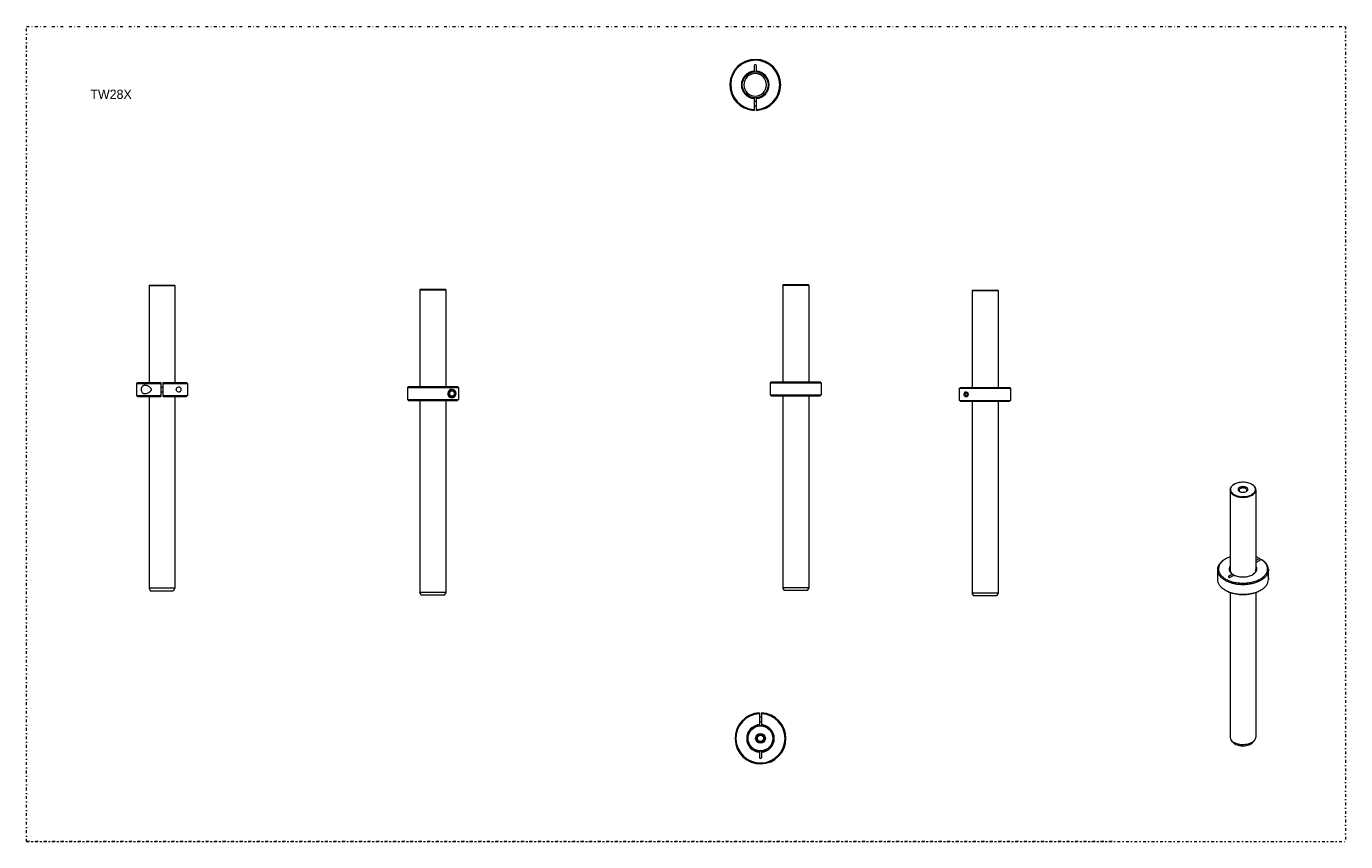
# Model space of a CAD drawing. Header units: millimetres. Extents: x -48 to 1376, y 1108 to 1988.
import ezdxf

# ---------------------------------------------------------------- set-up
doc = ezdxf.new("R2010")
doc.units = ezdxf.units.MM
doc.header["$MEASUREMENT"] = 0
doc.linetypes.add('DASHEDDOT', pattern=[9.2, 3, -3, 0.2, -3])
doc.layers.add('Default', color=7, linetype='Continuous', true_color=0xffffff)
doc.layers.add('sichtbar', color=7, linetype='Continuous', true_color=0xffffff)
doc.styles.add('VX Simplex Roman', font='txt', dxfattribs={"height": 0.2})

msp = doc.modelspace()

# ---------------------------------------------------------------- linework, layer by layer
at = {"layer": 'Default', "color": 7, "linetype": 'DASHEDDOT', "lineweight": 5, "true_color": 0xffffff}
for p, q in [((-48.2, 1987.6), (1375.6, 1987.6)), ((-48.2, 1108.3), (-48.2, 1987.6)), ((1375.6, 1987.6), (1375.6, 1108.3)), ((-48.2, 1108.3), (1375.6, 1108.3)), ((1123.7, 1108.3), (-48.2, 1108.3))]:
    msp.add_line(p, q, dxfattribs=at)
at = {"layer": 'sichtbar', "color": 1, "linetype": 'Continuous', "lineweight": 5, "true_color": 0xff0000}
for p, q in [((737.2, 1945.2), (737.2, 1939.4)), ((737.2, 1939.4), (737.2, 1938.4)), ((739.7, 1939.4), (739.7, 1945.3)), ((739.7, 1938.4), (739.7, 1939.4)), ((737.2, 1910.6), (737.2, 1909.6)), ((737.2, 1909.6), (737.2, 1898)), ((739.7, 1909.6), (739.7, 1910.6)), ((739.7, 1898), (739.7, 1909.6)), ((739.7, 1906.5), (737.2, 1906.5)), ((739.7, 1901.5), (737.2, 1901.5)), ((737.2, 1898), (737.2, 1897)), ((739.7, 1897), (739.7, 1898)), ((768.2, 1708.6), (768.7, 1709.1)), ((768.7, 1709.1), (795.6, 1709.1)), ((795.6, 1709.1), (796.1, 1708.6)), ((84.7, 1708.5), (84.2, 1708)), ((84.2, 1708), (112.1, 1708)), ((84.2, 1708), (84.2, 1603.5)), ((84.7, 1708.5), (111.6, 1708.5)), ((112.1, 1708), (111.6, 1708.5)), ((112.1, 1708), (112.1, 1603.5)), ((376.6, 1703.6), (377.1, 1704.1)), ((376.6, 1703.6), (376.6, 1599.1)), ((376.6, 1703.6), (390.6, 1703.6)), ((377.1, 1704.1), (390.6, 1704.1)), ((390.6, 1704.1), (404, 1704.1)), ((390.6, 1703.6), (404.5, 1703.6)), ((404.5, 1703.6), (404, 1704.1)), ((404.5, 1703.6), (404.5, 1599.1)), ((768.2, 1708.6), (768.2, 1604.1)), ((768.2, 1708.6), (796.1, 1708.6)), ((796.1, 1708.6), (796.1, 1604.1)), ((972.6, 1702.7), (973.1, 1703.2)), ((972.6, 1702.7), (972.6, 1598.2)), ((972.6, 1702.7), (1000.5, 1702.7)), ((973.1, 1703.2), (1000, 1703.2)), ((1000.5, 1702.7), (1000, 1703.2)), ((1000.5, 1702.7), (1000.5, 1598.2)), ((71.6, 1603.5), (70.6, 1602.5)), ((70.6, 1602.5), (70.6, 1589.5)), ((70.6, 1602.5), (96.9, 1602.5)), ((71.6, 1603.5), (96.9, 1603.5)), ((96.9, 1603.5), (96.9, 1602.5)), ((96.9, 1602.5), (96.9, 1589.5)), ((96.9, 1598.5), (99.4, 1598.5)), ((99.4, 1603.5), (124.6, 1603.5)), ((99.4, 1602.5), (99.4, 1603.5)), ((99.4, 1589.5), (99.4, 1602.5)), ((99.4, 1602.5), (125.6, 1602.5)), ((125.6, 1602.5), (124.6, 1603.5)), ((125.6, 1602.5), (125.6, 1589.5)), ((363.1, 1598.1), (364.1, 1599.1)), ((363.1, 1598.1), (363.1, 1585.1)), ((363.1, 1598.1), (390.6, 1598.1)), ((364.1, 1599.1), (390.6, 1599.1)), ((390.6, 1599.1), (417.1, 1599.1)), ((390.6, 1598.1), (418.1, 1598.1)), ((417.1, 1599.1), (418.1, 1598.1)), ((418.1, 1598.1), (418.1, 1585.1)), ((754.6, 1603.1), (755.6, 1604.1)), ((754.6, 1603.1), (754.6, 1590.1)), ((754.6, 1603.1), (809.6, 1603.1)), ((755.6, 1604.1), (808.6, 1604.1)), ((808.6, 1604.1), (809.6, 1603.1)), ((809.6, 1603.1), (809.6, 1590.1)), ((959, 1597.2), (960, 1598.2)), ((959, 1584.2), (959, 1597.2)), ((959, 1597.2), (1014, 1597.2)), ((960, 1598.2), (1013, 1598.2)), ((1014, 1597.2), (1013, 1598.2)), ((1014, 1597.2), (1014, 1584.2)), ((70.6, 1589.5), (96.9, 1589.5)), ((71.6, 1588.5), (70.6, 1589.5)), ((71.6, 1588.5), (96.9, 1588.5)), ((84.2, 1588.5), (84.2, 1381.5)), ((96.9, 1593.5), (99.4, 1593.5)), ((96.9, 1589.5), (96.9, 1588.5)), ((99.4, 1589.5), (125.6, 1589.5)), ((99.4, 1588.5), (99.4, 1589.5)), ((99.4, 1588.5), (124.6, 1588.5)), ((112.1, 1588.5), (112.1, 1381.5)), ((125.6, 1589.5), (124.6, 1588.5)), ((363.1, 1585.1), (364.1, 1584.1)), ((363.1, 1585.1), (390.6, 1585.1)), ((364.1, 1584.1), (390.6, 1584.1)), ((376.6, 1584.1), (376.6, 1377.1)), ((390.6, 1585.1), (418.1, 1585.1)), ((390.6, 1584.1), (417.1, 1584.1)), ((404.5, 1584.1), (404.5, 1377.1)), ((409.6, 1594.2), (408.1, 1591.6)), ((408.1, 1591.6), (409.6, 1589)), ((412.6, 1594.2), (409.6, 1594.2)), ((409.6, 1589), (412.6, 1589)), ((414.1, 1591.6), (412.6, 1594.2)), ((412.6, 1589), (414.1, 1591.6)), ((418.1, 1585.1), (417.1, 1584.1)), ((754.6, 1590.1), (755.6, 1589.1)), ((754.6, 1590.1), (809.6, 1590.1)), ((755.6, 1589.1), (808.6, 1589.1)), ((768.2, 1589.1), (768.2, 1382.1)), ((796.1, 1589.1), (796.1, 1382.1)), ((808.6, 1589.1), (809.6, 1590.1)), ((959, 1584.2), (1014, 1584.2)), ((960, 1583.2), (959, 1584.2)), ((960, 1583.2), (1013, 1583.2)), ((972.6, 1583.2), (972.6, 1376.2)), ((1000.5, 1583.2), (1000.5, 1376.2)), ((1014, 1584.2), (1013, 1583.2)), ((1250.9, 1487.7), (1250.9, 1401.6)), ((1255, 1493.4), (1255.3, 1493.6)), ((1274.7, 1493.4), (1274.3, 1493.6)), ((1278.8, 1487.7), (1278.8, 1401.6)), ((1245.4, 1412.8), (1246.1, 1413.2)), ((1282.7, 1413.7), (1278.8, 1411.4)), ((1278.8, 1409.4), (1284.4, 1412.7)), ((1283.4, 1413.3), (1282.7, 1413.7)), ((1283.4, 1412.1), (1283.4, 1413.3)), ((1284.4, 1412.7), (1285.1, 1412.3)), ((1237.3, 1401.6), (1237.3, 1390.9)), ((1253.4, 1396.8), (1249.3, 1394.4)), ((1251, 1393.4), (1255.2, 1395.8)), ((1254.1, 1396.4), (1253.4, 1396.8)), ((1254.1, 1395.2), (1254.1, 1396.4)), ((1292.3, 1401.6), (1292.3, 1399.8)), ((112.1, 1381.5), (84.2, 1381.5)), ((84.2, 1381.5), (85.9, 1378.5)), ((112.1, 1381.5), (110.3, 1378.5)), ((769.9, 1379.1), (768.2, 1382.1)), ((796.1, 1382.1), (768.2, 1382.1)), ((796.1, 1382.1), (794.3, 1379.1)), ((1249.3, 1394.4), (1249.3, 1393.6)), ((1292.3, 1392.7), (1292.3, 1390.9)), ((110.3, 1378.5), (85.9, 1378.5)), ((378.4, 1374.1), (376.6, 1377.1)), ((390.6, 1377.1), (376.6, 1377.1)), ((390.6, 1374.1), (378.4, 1374.1)), ((404.5, 1377.1), (390.6, 1377.1)), ((402.8, 1374.1), (390.6, 1374.1)), ((404.5, 1377.1), (402.8, 1374.1)), ((794.3, 1379.1), (769.9, 1379.1)), ((974.3, 1373.2), (972.6, 1376.2)), ((1000.5, 1376.2), (972.6, 1376.2)), ((998.7, 1373.2), (974.3, 1373.2)), ((1000.5, 1376.2), (998.7, 1373.2)), ((1245.4, 1379.7), (1246.1, 1379.3)), ((1250.9, 1377.1), (1250.9, 1221.1)), ((1278.8, 1377.1), (1278.8, 1221.1)), ((1283.6, 1379.3), (1284.3, 1379.7)), ((742.9, 1247), (742.9, 1246)), ((742.9, 1246), (742.9, 1234.5)), ((745.4, 1242.5), (742.9, 1242.5)), ((745.4, 1246), (745.4, 1247)), ((745.4, 1234.5), (745.4, 1246)), ((745.4, 1237.5), (742.9, 1237.5)), ((742.9, 1234.5), (742.9, 1233.5)), ((745.4, 1233.5), (745.4, 1234.5)), ((1253.7, 1215.8), (1252.1, 1217.8)), ((1277.6, 1217.8), (1276, 1215.8)), ((742.9, 1205.7), (742.9, 1204.7)), ((742.9, 1204.7), (742.9, 1198.8)), ((745.4, 1204.7), (745.4, 1205.7)), ((745.4, 1198.8), (745.4, 1204.7))]:
    msp.add_line(p, q, dxfattribs=at)
for centre, radius in [((738.4, 1924.5), 13.9), ((411.1, 1591.6), 4), ((411.1, 1591.6), 3.5), ((966, 1590.7), 1.5), ((744.1, 1219.6), 13.9), ((744.1, 1219.6), 13.4), ((744.1, 1219.6), 5.25), ((744.1, 1219.6), 4.25), ((744.1, 1219.6), 3.4)]:
    msp.add_circle(centre, radius, dxfattribs=at)
for centre, radius, start, end in [((738.4, 1924.5), 27.5, 0, 267.3947), ((738.4, 1924.5), 26.5, 0, 267.2964), ((738.4, 1924.5), 14.9, 94.7962, 265.2038), ((738.4, 1924.5), 12.2, 0.0001, 179.9999), ((738.4, 1945), 1.28, 12.4132, 168.0452), ((738.4, 1924.5), 14.9, 274.7962, 85.2038), ((738.4, 1924.5), 12.2, 180, 360), ((738.4, 1924.5), 26.5, 272.7036, 0), ((738.4, 1924.5), 27.5, 272.6053, 0), ((81.8, 1596), 6.09, 161.2347, 180.0732), ((81.7, 1596), 6.01, 180.0732, 199.061), ((79.8, 1596.6), 3.96, 137.8116, 161.2347), ((79.4, 1597), 3.44, 124.6575, 137.8116), ((79.4, 1597), 3.39, 111.4026, 124.6575), ((79.5, 1596.6), 3.81, 99.9048, 111.4026), ((79.8, 1595.4), 5.12, 89.9884, 99.9048), ((79.8, 1594.2), 6.23, 80.182, 89.9884), ((79.3, 1591.5), 9.04, 72.0467, 80.182), ((78.9, 1590.3), 10.3, 64.8907, 72.0467), ((79.1, 1590.7), 9.8, 57.5452, 64.8907), ((79.9, 1592), 8.27, 48.1156, 57.5452), ((82.5, 1594.9), 4.45, 35.2517, 48.1156), ((83.6, 1595.6), 3.14, 19.4628, 35.2517), ((83.6, 1596.3), 3.14, 324.628, 340.4872), ((84.6, 1596), 2.08, 0, 19.4628), ((84.6, 1596), 2.08, 340.4872, 0), ((114.9, 1596), 1.69, 164.1127, 180), ((115, 1596), 1.73, 180, 213.0237), ((115.2, 1595.9), 1.97, 149.4394, 164.1127), ((115.6, 1595.7), 2.39, 136.264, 149.4394), ((116.2, 1596.8), 3.17, 213.0237, 237.2728), ((116.3, 1594.9), 3.46, 125.3162, 136.264), ((116.6, 1594.5), 3.95, 108.1806, 125.3162), ((116.5, 1595), 3.52, 90.0245, 108.1806), ((116.5, 1595.7), 2.73, 69.0857, 90.0245), ((116.7, 1596.2), 2.2, 45.7285, 69.0857), ((116.6, 1596.2), 2.27, 21.5811, 45.7285), ((116.5, 1595.8), 2.35, 314.4429, 338.2893), ((116, 1596), 2.88, 0.1759, 21.5811), ((116.1, 1596), 2.78, 338.2893, 0.1759), ((411.1, 1591.6), 4.5, 0, 179.4853), ((79.8, 1595.3), 3.92, 199.061, 222.6209), ((79.4, 1594.9), 3.39, 222.6209, 235.7817), ((79.4, 1595), 3.48, 235.7817, 248.7576), ((79.5, 1595.3), 3.79, 248.7576, 260.1921), ((79.8, 1596.6), 5.13, 260.1921, 270.012), ((79.8, 1597.7), 6.23, 270.012, 279.4752), ((79.3, 1600.3), 8.88, 279.4752, 287.399), ((79, 1601.5), 10.2, 287.399, 294.5455), ((79, 1601.5), 10.1, 294.5455, 301.7235), ((79.9, 1600.1), 8.42, 301.7235, 311.3949), ((82.4, 1597.1), 4.51, 311.3949, 324.628), ((116.6, 1597.5), 4.06, 237.2728, 252.9689), ((116.5, 1596.9), 3.47, 252.9689, 269.9713), ((116.5, 1596.2), 2.77, 269.9713, 290.7654), ((116.7, 1595.7), 2.14, 290.7654, 314.4429), ((411.1, 1591.6), 4.5, 179.4892, 359.9962), ((966, 1590.7), 2.5, 359.3432, 179.9254), ((966, 1590.7), 2.5, 180, 359.2678), ((1264, 1477), 18.8, 103.7878, 111.2875), ((1264.6, 1474.9), 20.9, 96.7028, 103.7878), ((1264.8, 1472.6), 23.3, 89.9906, 96.7028), ((1264.8, 1472.6), 23.3, 83.2723, 89.9906), ((1265.1, 1475), 20.9, 76.1792, 83.2723), ((1265.6, 1477), 18.8, 68.6937, 76.1792), ((1255.5, 1487.7), 4.66, 161.6479, 180), ((1255.5, 1487.7), 4.65, 180, 192.188), ((1256.1, 1487.8), 5.22, 192.188, 203.6919), ((1256.8, 1487.3), 5.97, 145.4441, 161.6479), ((1256.6, 1488.1), 5.83, 203.6919, 214.5447), ((1256, 1488.1), 4.63, 157.6069, 174.61), ((1255.8, 1488.1), 4.45, 174.61, 190.9149), ((1256.5, 1488.2), 5.09, 190.9149, 206.1464), ((1257.4, 1487.5), 6.11, 142.8268, 157.6069), ((1258.2, 1489.1), 7.69, 214.5447, 223.9935), ((1258, 1486.4), 7.45, 131.268, 145.4441), ((1257.3, 1488.6), 6.02, 206.1464, 220.9176), ((1258.5, 1486.7), 7.54, 130.2202, 142.8268), ((1259.1, 1490), 9.01, 223.9935, 232.7054), ((1259.7, 1490.7), 9.15, 220.9176, 232.8874), ((1260.8, 1483.2), 11.8, 120.0005, 131.268), ((1261.1, 1483.7), 11.5, 120.0005, 130.2202), ((1261.1, 1492.6), 12.3, 232.7054, 240.1646), ((1261, 1492.5), 11.4, 232.8874, 243.0593), ((1262.1, 1494.3), 14.2, 240.1646, 247.1525), ((1262.3, 1481.5), 13.9, 111.2875, 120.0005), ((1263.3, 1497), 16.5, 243.0593, 251.5247), ((1263.7, 1498.1), 18.3, 247.1525, 253.3172), ((1264.2, 1499.5), 19.1, 251.5247, 259.869), ((1261.6, 1488.1), 1.97, 150.4218, 174.9652), ((1261.4, 1488.1), 1.79, 174.9652, 200.7204), ((1261.8, 1488.2), 2.24, 200.7204, 223.4312), ((1262.2, 1487.7), 2.66, 129.1963, 150.4218), ((1263.2, 1489.6), 4.19, 223.4312, 239.9995), ((1263.7, 1485.8), 5.11, 113.9302, 129.1963), ((1262.3, 1487.2), 1.74, 148.4136, 163.3892), ((1262, 1487.3), 1.42, 163.3892, 180), ((1262, 1487.3), 1.45, 180, 211.2407), ((1262.6, 1487), 2.12, 134.355, 148.4136), ((1263.1, 1487.9), 2.67, 211.2407, 234.1263), ((1263.4, 1486.2), 3.27, 123.055, 134.355), ((1264.1, 1491.2), 6, 239.9995, 256.5585), ((1264.4, 1484.3), 6.84, 100.7761, 113.9302), ((1263.9, 1485.5), 4.07, 113.0281, 123.055), ((1264.5, 1483.9), 5.77, 104.6114, 113.0281), ((1264.8, 1494.1), 9.06, 256.5585, 270.0147), ((1264.8, 1482), 9.12, 89.39, 100.7761), ((1264.7, 1483.2), 6.55, 96.7, 104.6114), ((1264.8, 1482.4), 7.38, 89.2499, 96.7), ((1264.8, 1494.1), 9.06, 270.0147, 283.4575), ((1264.8, 1482.1), 9.04, 77.9284, 89.39), ((1264.8, 1482.4), 7.33, 81.7618, 89.2499), ((1265, 1483.4), 6.33, 73.7033, 81.7618), ((1265.3, 1484.5), 6.56, 64.4736, 77.9284), ((1265.2, 1484.2), 5.52, 65.1034, 73.7033), ((1265.5, 1491.2), 6, 283.4575, 299.9998), ((1265, 1501.7), 21.4, 275.0242, 282.9087), ((1265.9, 1485.7), 3.82, 54.7701, 65.1034), ((1266.6, 1486.6), 2.71, 31.7121, 54.7701), ((1266.1, 1486.1), 4.86, 49.0427, 64.4736), ((1266.6, 1487.9), 2.67, 305.8737, 328.7593), ((1266.4, 1489.6), 4.22, 299.9998, 315.8529), ((1267.6, 1487.3), 1.45, 0, 31.7121), ((1267.6, 1487.3), 1.45, 328.7593, 0), ((1267.6, 1487.8), 2.55, 27.6898, 49.0427), ((1267.8, 1488.3), 2.3, 315.8529, 337.369), ((1265.5, 1499.5), 19.1, 282.9087, 290.7877), ((1268.2, 1488.1), 1.92, 2.8759, 27.6898), ((1268.3, 1488.1), 1.82, 337.369, 2.8759), ((1266, 1498), 18.2, 286.7504, 292.9568), ((1267.3, 1494.7), 14, 290.7877, 299.9998), ((1267.4, 1481.5), 13.9, 59.9995, 68.6937), ((1267.6, 1494.3), 14.2, 292.9568, 299.9998), ((1268.7, 1483.8), 11.3, 48.68, 59.9995), ((1268.7, 1492.4), 11.3, 299.9998, 311.4875), ((1268.8, 1483.2), 11.7, 48.3499, 59.9995), ((1268.8, 1492.2), 11.8, 299.9998, 311.2672), ((1271.4, 1486.9), 7.16, 34.4247, 48.68), ((1271.5, 1489.3), 7.11, 311.4875, 325.9994), ((1271.8, 1486.5), 7.32, 33.5899, 48.3499), ((1271.7, 1488.9), 7.45, 311.2672, 325.4431), ((1272.6, 1487.7), 5.75, 18.4346, 34.4247), ((1272.6, 1488.5), 5.7, 325.9994, 342.138), ((1272.9, 1488.1), 5.97, 325.4431, 341.6473), ((1273, 1487.3), 5.89, 17.7805, 33.5899), ((1273.8, 1488.1), 4.5, 0.3435, 18.4346), ((1273.8, 1488.1), 4.49, 342.138, 0.3435), ((1274.1, 1487.7), 4.66, 341.6473, 0), ((1274.1, 1487.7), 4.66, 0, 17.7805), ((1264.5, 1500.9), 21.3, 253.3172, 264.7452), ((1264.8, 1503.2), 22.9, 259.869, 267.4937), ((1264.8, 1504), 24.4, 264.7452, 275.4188), ((1264.8, 1503.8), 23.4, 267.4937, 275.0242), ((1264.9, 1502.8), 23.1, 275.4188, 280.8914), ((1265.5, 1499.9), 20.2, 280.8914, 286.7504), ((1251.3, 1399.1), 14.6, 131.3904, 145.7529), ((1252.4, 1399.5), 14.8, 130.262, 142.9302), ((1257, 1392.7), 23.2, 120.0005, 131.3904), ((1257.4, 1393.6), 22.6, 120.0005, 130.262), ((1259.3, 1390.3), 26.4, 114.5749, 120.0005), ((1261.8, 1384.9), 32.3, 109.67, 114.5749), ((1267.8, 1384.6), 32.6, 66.4652, 70.33), ((1269.7, 1388.9), 27.9, 62.2881, 66.4652), ((1273.3, 1395.1), 20.8, 46.2434, 57.6018), ((1273.5, 1393.9), 21.7, 46.615, 57.6912), ((1278.4, 1400.5), 13.4, 32.0604, 46.2434), ((1278.8, 1399.5), 14.1, 32.8464, 46.615), ((1246.5, 1401.6), 9.19, 161.8312, 180), ((1246.5, 1401.6), 9.17, 180, 192.0254), ((1247.6, 1401.8), 10.3, 192.0254, 203.3925), ((1248.9, 1400.8), 11.7, 145.7529, 161.8312), ((1248.6, 1402.2), 11.4, 203.3925, 214.1394), ((1247.1, 1402.4), 8.76, 174.3445, 190.7515), ((1247.5, 1402.3), 9.13, 157.5479, 174.3445), ((1248.3, 1402.6), 10, 190.7515, 206.0877), ((1250.1, 1401.2), 12, 142.9302, 157.5479), ((1251.6, 1404.2), 15, 214.1394, 223.5209), ((1250, 1403.4), 11.8, 206.0877, 220.7402), ((1254.6, 1407.4), 17.9, 220.7402, 232.6399), ((1254.9, 1402.4), 5.01, 169.7688, 182.4336), ((1255, 1402.4), 5.14, 182.4336, 194.9443), ((1255.2, 1402.3), 5.29, 157.4021, 169.7688), ((1255.4, 1402.5), 5.55, 194.9443, 206.9421), ((1256.3, 1401.8), 6.53, 146.2776, 157.4021), ((1256.8, 1403.2), 7.06, 206.9421, 217.5693), ((1255.5, 1401.6), 4.66, 180, 195.9206), ((1256.5, 1401.8), 5.64, 195.9206, 210.3872), ((1257.7, 1403.9), 8.26, 217.5693, 227.3474), ((1257.4, 1402.4), 6.75, 210.3872, 224.1645), ((1259.8, 1406.2), 11.4, 227.3474, 235.6629), ((1260, 1404.8), 10.3, 224.1645, 235.3362), ((1262.7, 1411.3), 17.2, 243.9895, 251.6675), ((1267.7, 1409.6), 15.4, 291.7357, 300.0005), ((1269.1, 1405.6), 11.2, 301.7801, 312.7561), ((1268.9, 1407.5), 13, 300.0005, 308.2968), ((1271.8, 1402.7), 7.25, 312.7561, 326.4035), ((1271.2, 1404.6), 9.21, 308.2968, 318.1501), ((1273, 1401.9), 5.89, 326.4035, 342.2157), ((1272.3, 1403.6), 7.74, 318.1501, 329.0231), ((1274.1, 1401.6), 4.66, 342.2157, 0), ((1273.4, 1401.9), 6.49, 21.7695, 33.7224), ((1274, 1402.6), 5.81, 329.0231, 341.5747), ((1274.6, 1402.3), 5.22, 8.4325, 21.7695), ((1274.5, 1402.4), 5.26, 341.5747, 354.8172), ((1274.8, 1402.4), 4.98, 354.8172, 8.4325), ((1277.8, 1404.8), 14.2, 311.1621, 325.1785), ((1278.4, 1404), 14.6, 311.3896, 325.7519), ((1280, 1403.2), 11.5, 325.1785, 340.7573), ((1280.5, 1401.8), 10.9, 16.1406, 32.0604), ((1280.7, 1402.3), 11.7, 325.7519, 341.8306), ((1280.9, 1400.9), 11.5, 17.344, 32.8464), ((1282.4, 1402.4), 8.92, 340.7573, 358.4254), ((1282.5, 1402.4), 8.81, 358.4254, 16.1406), ((1283.1, 1401.6), 9.19, 0, 17.344), ((1283.1, 1401.6), 9.19, 341.8306, 0), ((2159.3, 1325.5), 870.1, 175.2424, 175.3901), ((1310.6, 1393.9), 18.6, 175.3901, 176.3992), ((1249.4, 1401.2), 42.9, 355.2424, 357.0628), ((1277.4, 1399.8), 15, 357.0628, 0.1467), ((1246.5, 1390.9), 9.19, 180, 198.0063), ((1248.9, 1391.7), 11.7, 198.0063, 213.9725), ((1251.2, 1393.3), 14.5, 213.9725, 228.501), ((1253.4, 1406), 17.5, 223.5209, 232.186), ((1257, 1399.8), 23.1, 228.501, 239.9995), ((1257.3, 1411), 23.8, 232.186, 239.6164), ((1257.2, 1410.9), 22.3, 232.6399, 242.9064), ((1259.2, 1414.3), 27.7, 239.6164, 246.9325), ((1261.8, 1419.8), 32.3, 242.9064, 251.4364), ((1262.5, 1421.9), 36, 246.9325, 253.349), ((1249.7, 1393.9), 0.705, 131.589, 152.8057), ((1249.5, 1394), 0.432, 152.8057, 180), ((1249.5, 1394), 0.455, 180, 221.6365), ((1250, 1394.5), 1.15, 221.6365, 247.4967), ((1250.3, 1395.2), 1.93, 247.4967, 269.1122), ((1250.3, 1395.3), 2.01, 269.1122, 290.2561), ((1263.5, 1424.7), 37.6, 251.4364, 259.7032), ((1263.6, 1425.6), 39.8, 253.349, 259.1291), ((1264.7, 1431.2), 45.6, 259.1291, 264.5333), ((1264.8, 1432.1), 45, 259.7032, 267.2542), ((1264.3, 1415.9), 22.1, 251.6675, 258.4447), ((1264.7, 1417.8), 24.1, 258.4447, 265.0463), ((1264.8, 1432.9), 47.2, 264.5333, 270.134), ((1264.8, 1419.7), 26, 265.0463, 271.4006), ((1264.8, 1433.2), 46.2, 267.2542, 274.7069), ((1264.8, 1432.8), 47.1, 270.134, 275.7399), ((1264.8, 1419.4), 25.7, 271.4006, 277.7944), ((1265.2, 1416.6), 22.8, 277.7944, 284.5789), ((1265.2, 1429.5), 42.4, 274.7069, 282.4842), ((1265, 1431.1), 45.4, 275.7399, 281.1484), ((1265.8, 1414.4), 20.5, 284.5789, 291.7357), ((1266.1, 1425.4), 39.6, 281.1484, 286.9418), ((1266.1, 1425.2), 38, 282.4842, 290.5459), ((1267.2, 1421.8), 35.8, 286.9418, 293.0638), ((1269.7, 1415.5), 27.7, 290.5459, 299.9998), ((1270.3, 1414.5), 27.9, 293.0638, 299.9998), ((1272.4, 1410.9), 22.4, 299.9998, 311.1621), ((1272.7, 1410.4), 23.2, 299.9998, 311.3896), ((1272.7, 1399.8), 23.2, 299.9998, 311.3896), ((1278.4, 1393.3), 14.6, 311.3896, 325.7519), ((1280.7, 1391.7), 11.7, 325.7519, 341.8306), ((1283.1, 1390.9), 9.19, 341.8306, 0), ((1268.9, 1390.7), 23.5, 7.0146, 10.9839), ((1318.8, 1393.4), 26.9, 176.3992, 179.2904), ((1302.5, 1393.6), 10.6, 179.2904, 183.898), ((1298.5, 1393.3), 6.49, 183.898, 187.2228), ((1294.6, 1392.8), 2.64, 187.2228, 192.4345), ((1293.5, 1392.6), 1.43, 192.4345, 202.2634), ((1292.2, 1392.1), 0.104, 202.2634, 239.3409), ((1291.9, 1392.2), 0.406, 324.6713, 346.9171), ((1292.2, 1392), 0.0329, 239.3409, 324.6713), ((1284.7, 1392.7), 7.65, 0.0552, 7.0146), ((1288.4, 1392.7), 3.91, 355.1575, 0.0552), ((1290.9, 1392.5), 1.38, 346.9171, 355.1575), ((1259.6, 1404.4), 28.5, 239.9995, 248.7343), ((1259.8, 1403), 27.4, 239.9995, 248.5216), ((1263.2, 1413.7), 38.4, 248.7343, 256.2508), ((1263.2, 1411.7), 36.7, 248.5216, 255.8756), ((1264.3, 1417.9), 42.8, 256.2508, 263.3749), ((1264.2, 1415.9), 41, 255.8756, 263.1545), ((1264.8, 1422.7), 47.6, 263.3749, 270.1261), ((1264.8, 1420.7), 45.9, 263.1545, 270.0333), ((1264.8, 1422.7), 47.6, 270.1261, 276.8767), ((1264.8, 1420.7), 45.9, 270.0333, 276.6098), ((1265.4, 1416.2), 41.3, 276.6098, 283.5391), ((1265.4, 1417.7), 42.6, 276.8767, 284.0141), ((1266.3, 1412.2), 37.2, 283.5391, 291.146), ((1266.5, 1413.4), 38.2, 284.0141, 291.4156), ((1269.8, 1403.1), 27.5, 291.146, 299.9998), ((1270.1, 1404.3), 28.4, 291.4156, 299.9998), ((744.1, 1219.6), 27.5, 92.6053, 360), ((744.1, 1219.6), 26.5, 92.7036, 360), ((744.1, 1219.6), 27.5, 0, 87.3947), ((744.1, 1219.6), 26.5, 0, 87.2964), ((744.1, 1219.6), 14.9, 94.7962, 265.2038), ((744.1, 1219.6), 14.9, 274.7962, 85.2038), ((1255.6, 1221.1), 4.67, 180, 200.2871), ((1257.1, 1221.7), 6.28, 200.2871, 217.7611), ((1258.5, 1222.8), 8.08, 217.7611, 232.2035), ((1261.6, 1226.7), 13.1, 232.2035, 243.5377), ((1259.3, 1220.2), 7.17, 217.7609, 233.4952), ((1262.3, 1224.1), 12.1, 233.4952, 245.5826), ((1263, 1229.7), 16.4, 243.5377, 254.0325), ((1263.5, 1226.9), 15.1, 245.5826, 255.379), ((1264.6, 1235.3), 22.3, 254.0325, 263.0279), ((1264.7, 1231.4), 19.8, 255.379, 263.9203), ((1264.9, 1237), 24, 263.0279, 271.715), ((1264.8, 1232.7), 21.1, 263.9203, 271.9707), ((1264.9, 1236.2), 23.1, 271.715, 280.5612), ((1264.9, 1231.9), 20.3, 271.9707, 280.1781), ((1265.2, 1230), 18.3, 280.1781, 289.228), ((1265.3, 1233.9), 20.8, 280.5612, 289.4473), ((1267, 1224.9), 13, 289.228, 299.9997), ((1267.3, 1228.2), 14.8, 289.4473, 299.9998), ((1268.3, 1222.7), 10.4, 299.9998, 309.9819), ((1268.7, 1225.7), 11.9, 299.9998, 309.9819), ((1270.5, 1220), 6.93, 309.9819, 322.239), ((1271.3, 1222.7), 7.91, 309.9819, 322.2391), ((1272.6, 1221.7), 6.28, 322.2391, 339.713), ((1274.1, 1221.1), 4.67, 339.713, 0), ((744.1, 1199.1), 1.28, 191.9548, 347.5868)]:
    msp.add_arc(centre, radius, start, end, dxfattribs=at)

# ---------------------------------------------------------------- texts
at = {"layer": 'Default', "color": 1, "linetype": 'Continuous', "lineweight": -3, "true_color": 0xff0000, "insert": (20.9, 1909.2), "char_height": 10, "attachment_point": 7, "style": 'VX Simplex Roman'}
msp.add_mtext('TW28X', dxfattribs=at)

doc.saveas('drawing.dxf')
